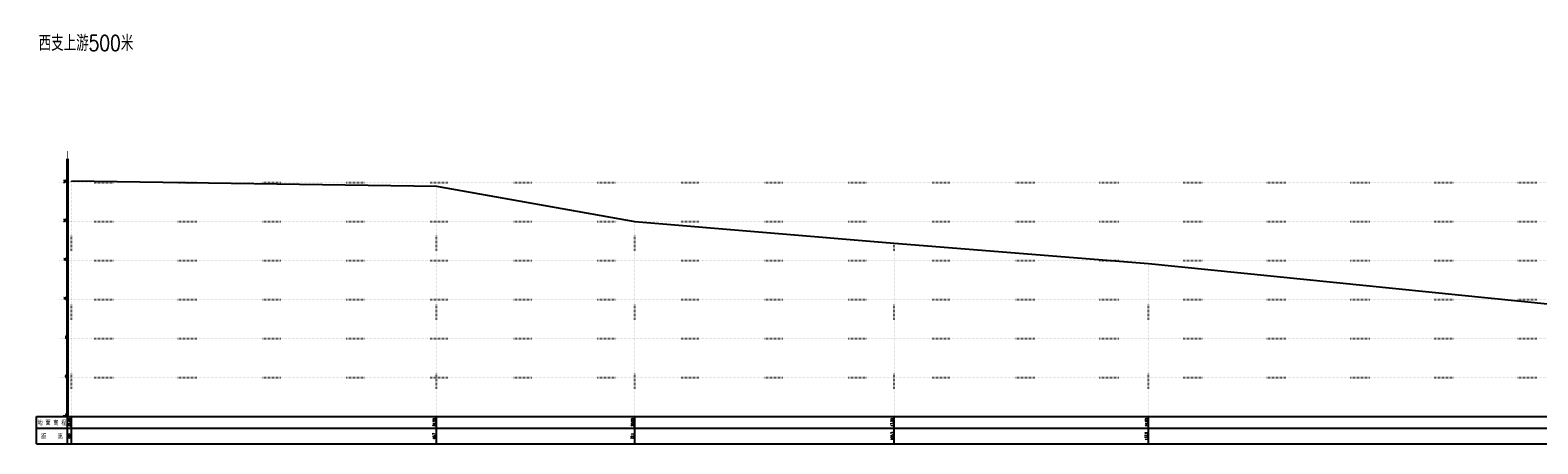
# Model space of a CAD drawing. Extents: x 391415 to 399140, y 3188456 to 3193757.
# Tile 2 of 6: x 391438 to 393368, y 3191315 to 3191845. Entities that reach past the tile are written whole.
import ezdxf
from ezdxf.enums import TextEntityAlignment as Align

# ---------------------------------------------------------------- set-up
doc = ezdxf.new("R2010")
doc.units = 0
doc.linetypes.add('X4', pattern=[1.6, 0, -1.6])
for name, color, linetype in [('DLSS', 4, 'CONTINUOUS'), ('DMX', 1, 'CONTINUOUS'), ('zdm1', 2, 'CONTINUOUS'), ('ZDMT5', 3, 'CONTINUOUS')]:
    doc.layers.add(name, color=color, linetype=linetype)
doc.styles.add('HZ', font='rs.shx', dxfattribs={"width": 0.8, "bigfont": 'hztxt.shx'})

msp = doc.modelspace()

# ---------------------------------------------------------------- linework, layer by layer
at = {"layer": 'DMX', "linetype": 'Continuous', "flags": 128}
msp.add_lwpolyline([(391491, 3191651.7), (391958.1, 3191644.7), (392212, 3191599.7), (392544.2, 3191571.7), (392869.7, 3191545.7), (393545, 3191477.6), (393845.2, 3191467.1), (394205.3, 3191449.8), (394505.5, 3191436.6), (394705.3, 3191428.2), (394925.4, 3191422.6), (395225.6, 3191409.2), (395505.5, 3191382.4)], dxfattribs=at)
at = {"layer": 'zdm1', "linetype": 'Continuous'}
for p, q in [((391485.5, 3191349.7), (391485.5, 3191679.7)), ((391486.5, 3191349.7), (391486.5, 3191679.7)), ((391446, 3191349.7), (391491, 3191349.7)), ((391446, 3191314.7), (391446, 3191349.7)), ((391486, 3191314.7), (391486, 3191349.7)), ((391491, 3191349.7), (398959.1, 3191349.7)), ((391446, 3191334.7), (398959.1, 3191334.7)), ((391446, 3191314.7), (398959.1, 3191314.7))]:
    msp.add_line(p, q, dxfattribs=at)
at = {"layer": 'zdm1', "linetype": 'X4'}
for p, q in [((391476, 3191649.7), (398969.1, 3191649.7)), ((391476, 3191599.7), (398969.1, 3191599.7)), ((391476, 3191549.7), (398969.1, 3191549.7)), ((391476, 3191499.7), (398969.1, 3191499.7)), ((391476, 3191449.7), (398969.1, 3191449.7)), ((391476, 3191399.7), (398969.1, 3191399.7)), ((391476, 3191349.7), (398969.1, 3191349.7))]:
    msp.add_line(p, q, dxfattribs=at)
at = {"layer": 'zdm1', "linetype": 'Continuous', "const_width": 1, "flags": 128}
for points in [[(391486, 3191679.7), (391486, 3191689.7)], [(391486, 3191659.7), (391486, 3191669.7)], [(391486, 3191639.7), (391486, 3191649.7)], [(391486, 3191619.7), (391486, 3191629.7)], [(391486, 3191599.7), (391486, 3191609.7)], [(391486, 3191579.7), (391486, 3191589.7)], [(391486, 3191559.7), (391486, 3191569.7)], [(391486, 3191539.7), (391486, 3191549.7)], [(391486, 3191519.7), (391486, 3191529.7)], [(391486, 3191499.7), (391486, 3191509.7)], [(391486, 3191479.7), (391486, 3191489.7)], [(391486, 3191459.7), (391486, 3191469.7)], [(391486, 3191439.7), (391486, 3191449.7)], [(391486, 3191419.7), (391486, 3191429.7)], [(391486, 3191399.7), (391486, 3191409.7)], [(391486, 3191379.7), (391486, 3191389.7)], [(391486, 3191359.7), (391486, 3191369.7)]]:
    msp.add_lwpolyline(points, dxfattribs=at)
at = {"layer": 'ZDMT5', "linetype": 'X4'}
for p, q in [((391491, 3191349.7), (391491, 3191651.7)), ((391958.1, 3191349.7), (391958.1, 3191644.7)), ((392212, 3191349.7), (392212, 3191599.7)), ((392544.2, 3191349.7), (392544.2, 3191571.7)), ((392869.7, 3191349.7), (392869.7, 3191545.7))]:
    msp.add_line(p, q, dxfattribs=at)
at = {"layer": 'ZDMT5', "linetype": 'Continuous'}
for p, q in [((391491, 3191314.7), (391491, 3191349.7)), ((391958.1, 3191314.7), (391958.1, 3191349.7)), ((392212, 3191314.7), (392212, 3191349.7)), ((392544.2, 3191314.7), (392544.2, 3191349.7)), ((392869.7, 3191314.7), (392869.7, 3191349.7))]:
    msp.add_line(p, q, dxfattribs=at)

# ---------------------------------------------------------------- texts
at = {"layer": 'DLSS', "linetype": 'Continuous', "style": 'HZ', "width": 0.8}
msp.add_text('西支上游500米', height=20, dxfattribs=at).set_placement((391509.5, 3191829.2), align=Align.MIDDLE)
at = {"layer": 'zdm1', "linetype": 'Continuous', "style": 'HZ', "width": 0.8}
for s, p in [('25', (391485, 3191649.7)), ('20', (391485, 3191599.7)), ('15', (391485, 3191549.7)), ('10', (391485, 3191499.7)), ('5', (391485, 3191449.7)), ('0', (391485, 3191399.7)), ('-5', (391485, 3191349.7))]:
    msp.add_text(s, height=3, dxfattribs=at).set_placement(p, align=Align.RIGHT)
for s, p in [('地 面 高 程', (391466, 3191342.2)), ('距    离', (391466, 3191324.7))]:
    msp.add_text(s, height=6, dxfattribs=at).set_placement(p, align=Align.MIDDLE)
at = {"layer": 'ZDMT5', "linetype": 'Continuous', "style": 'HZ', "width": 0.8}
for s, p in [('25.20', (391490.5, 3191342.2)), ('24.50', (391957.6, 3191342.2)), ('20.00', (392211.5, 3191342.2)), ('17.20', (392543.7, 3191342.2)), ('14.60', (392869.2, 3191342.2)), ('0.0', (391490.5, 3191324.7)), ('46.7', (391957.6, 3191324.7)), ('72.1', (392211.5, 3191324.7)), ('105.3', (392543.7, 3191324.7)), ('137.9', (392869.2, 3191324.7))]:
    msp.add_text(s, height=3, rotation=90, dxfattribs=at).set_placement(p, align=Align.BOTTOM_CENTER)

doc.saveas('drawing.dxf')
